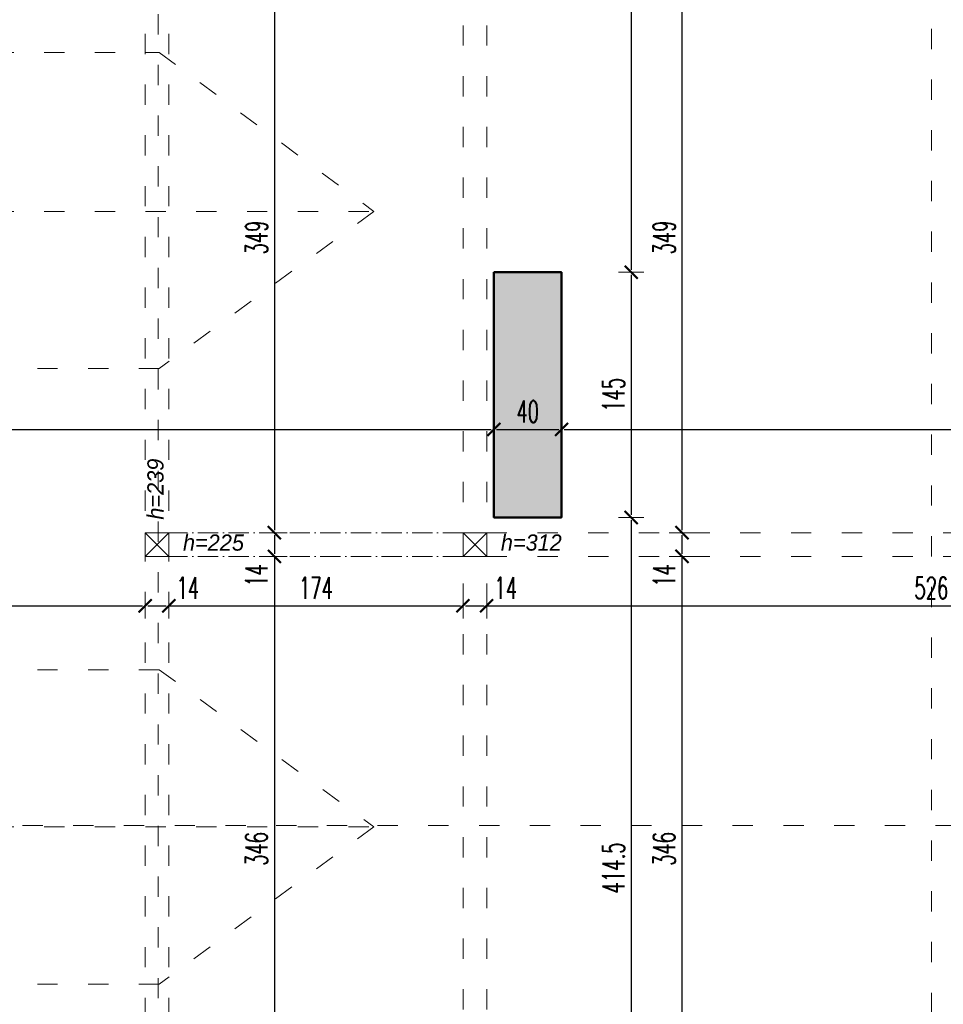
# Model space of a CAD drawing. Header units: millimetres. Extents: x -221 to 149158, y -114258 to 0.
# Tile 198 of 219: x 113386 to 113932, y -52430 to -51848. Entities that reach past the tile are written whole.
import ezdxf
from ezdxf.enums import TextEntityAlignment as Align

# ---------------------------------------------------------------- set-up
doc = ezdxf.new("R2010")
doc.units = ezdxf.units.MM
doc.linetypes.add('ACAD_ISO03W100', pattern=[30, 12, -18])
doc.linetypes.add('ACAD_ISO10W100', pattern=[18, 12, -3, 0, -3])
doc.layers.get('0').update_dxf_attribs({"lineweight": 0})
for name, color, linetype, lineweight, true_color in [('A-przekrycieram.ART', 7, 'Continuous', 0, 0xffffff), ('instalacje_arch', 7, 'Continuous', 30, 0xd60000), ('siatka konstr..KF', 7, 'ACAD_ISO10W100', 5, 0x999999)]:
    doc.layers.add(name, color=color, linetype=linetype, lineweight=lineweight, true_color=true_color)
for name, color, linetype, lineweight in [('konstrukcja istn..KF', 252, 'Continuous', 15), ('opis..KF', 250, 'Continuous', 15), ('powierzchnie', 21, 'Continuous', 50), ('wymiar..KF', 12, 'Continuous', 5), ('wypełnienie istn..KF', 250, 'Continuous', 0), ('ściany ist..KF', 61, 'Continuous', 5)]:
    doc.layers.add(name, color=color, linetype=linetype, lineweight=lineweight)
doc.styles.add('ARCH', font='segoeuil.ttf')
doc.styles.add('DIM', font='simplex.shx', dxfattribs={"width": 0.6})
doc.dimstyles.new('100-STD', dxfattribs={"dimscale": 10, "dimtxt": 1.3, "dimasz": 0.15, "dimexe": 5, "dimexo": 10, "dimgap": 0.4, "dimtad": 1, "dimdec": 1, "dimrnd": 0.5, "dimdsep": 46, "dimtxsty": 'DIM', "dimblk": 'KR21', "dimcen": 1, "dimdle": 10, "dimse1": 1, "dimse2": 1, "dimclrd": 256, "dimclre": 256, "dimclrt": 256, "dimadec": 0, "dimazin": 0, "dimtfac": 1, "dimtdec": 1, "dimtmove": 2, "dimatfit": 3, "dimldrblk": 'KR21', "dimfxl": 1, "dimtvp": 5.6, "dimtolj": 1, "dimtzin": 2, "dimarcsym": 0})

# ---------------------------------------------------------------- blocks, each defined once
blk = doc.blocks.new('*U517')
at = {"layer": 'instalacje_arch', "color": 41, "linetype": 'ACAD_ISO03W100', "lineweight": 9, "true_color": 0xf4ee51}
blk.add_line((0, -2912.07), (0, -145), dxfattribs=at)
at = {"layer": 'instalacje_arch', "color": 41, "true_color": 0xf4ee51, "style": 'ARCH'}
for tag, p in [('P1', (0, 0)), ('P2', (0, -3057.07))]:
    blk.add_attdef(tag, text='', height=20, rotation=90, dxfattribs=at).set_placement(p, align=Align.MIDDLE_CENTER)
blk = doc.blocks.new('KR21')
at = {"ltscale": 100}
blk.add_line((0, -5), (0, 5), dxfattribs=at)
at = {"ltscale": 100, "const_width": 0.84}
blk.add_lwpolyline([(-2.5, -2.5), (2.58, 2.58)], dxfattribs=at)
blk = doc.blocks.new('*D690')
at = {"layer": 'Defpoints', "color": 0, "linetype": 'ByBlock', "transparency": 16777216}
for p in [(113661.96, -51802.29), (113661.96, -52151.29), (113777.42, -52151.29)]:
    blk.add_point(p, dxfattribs=at)
at = {"layer": 'wymiar..KF', "linetype": 'Continuous', "lineweight": -2, "transparency": 16777216}
blk.add_line((113777.42, -51803.79), (113777.42, -52149.79), dxfattribs=at)
at = {"layer": 'wymiar..KF', "linetype": 'ByBlock', "lineweight": -2, "transparency": 16777216, "xscale": 1.5, "yscale": 1.5, "zscale": 1.5}
for p, rotation in [((113777.42, -51802.29), 90), ((113777.42, -52151.29), 270)]:
    blk.add_blockref('KR21', p, dxfattribs=dict(at, rotation=rotation))
at = {"layer": 'wymiar..KF', "linetype": 'ByBlock', "transparency": 16777216, "insert": (113766.92, -51976.79), "char_height": 13, "attachment_point": 5, "rotation": 90, "style": 'DIM'}
blk.add_mtext('\\A1;349', dxfattribs=at)
blk = doc.blocks.new('*D691')
at = {"layer": 'Defpoints', "color": 0, "linetype": 'ByBlock', "transparency": 16777216}
for p in [(113661.96, -52151.29), (113661.96, -52165.29), (113777.42, -52165.29)]:
    blk.add_point(p, dxfattribs=at)
at = {"layer": 'wymiar..KF', "linetype": 'Continuous', "lineweight": -2, "transparency": 16777216}
for p, q in [((113777.42, -52152.79), (113777.42, -52163.79)), ((113777.42, -52165.29), (113777.42, -52186.31))]:
    blk.add_line(p, q, dxfattribs=at)
at = {"layer": 'wymiar..KF', "linetype": 'ByBlock', "lineweight": -2, "transparency": 16777216, "xscale": 1.5, "yscale": 1.5, "zscale": 1.5}
for p, rotation in [((113777.42, -52151.29), 90), ((113777.42, -52165.29), 270)]:
    blk.add_blockref('KR21', p, dxfattribs=dict(at, rotation=rotation))
at = {"layer": 'wymiar..KF', "linetype": 'ByBlock', "transparency": 16777216, "insert": (113766.92, -52176.55), "char_height": 13, "attachment_point": 5, "rotation": 90, "style": 'DIM'}
blk.add_mtext('\\A1;14', dxfattribs=at)
blk = doc.blocks.new('*D692')
at = {"layer": 'Defpoints', "color": 0, "linetype": 'ByBlock', "transparency": 16777216}
for p in [(113661.96, -52165.29), (113661.96, -52511.29), (113777.42, -52511.29)]:
    blk.add_point(p, dxfattribs=at)
at = {"layer": 'wymiar..KF', "linetype": 'Continuous', "lineweight": -2, "transparency": 16777216}
blk.add_line((113777.42, -52166.79), (113777.42, -52509.79), dxfattribs=at)
at = {"layer": 'wymiar..KF', "linetype": 'ByBlock', "lineweight": -2, "transparency": 16777216, "xscale": 1.5, "yscale": 1.5, "zscale": 1.5}
for p, rotation in [((113777.42, -52165.29), 90), ((113777.42, -52511.29), 270)]:
    blk.add_blockref('KR21', p, dxfattribs=dict(at, rotation=rotation))
at = {"layer": 'wymiar..KF', "linetype": 'ByBlock', "transparency": 16777216, "insert": (113766.92, -52338.29), "char_height": 13, "attachment_point": 5, "rotation": 90, "style": 'DIM'}
blk.add_mtext('\\A1;346', dxfattribs=at)
blk = doc.blocks.new('*D702')
at = {"layer": 'Defpoints', "color": 0, "linetype": 'ByBlock', "transparency": 16777216}
for p in [(113473.96, -51802.29), (113473.96, -52151.29), (113536.41, -52151.29)]:
    blk.add_point(p, dxfattribs=at)
at = {"layer": 'wymiar..KF', "linetype": 'Continuous', "lineweight": -2, "transparency": 16777216}
blk.add_line((113536.41, -51803.79), (113536.41, -52149.79), dxfattribs=at)
at = {"layer": 'wymiar..KF', "linetype": 'ByBlock', "lineweight": -2, "transparency": 16777216, "xscale": 1.5, "yscale": 1.5, "zscale": 1.5}
for p, rotation in [((113536.41, -51802.29), 90), ((113536.41, -52151.29), 270)]:
    blk.add_blockref('KR21', p, dxfattribs=dict(at, rotation=rotation))
at = {"layer": 'wymiar..KF', "linetype": 'ByBlock', "transparency": 16777216, "insert": (113525.91, -51976.79), "char_height": 13, "attachment_point": 5, "rotation": 90, "style": 'DIM'}
blk.add_mtext('\\A1;349', dxfattribs=at)
blk = doc.blocks.new('*D703')
at = {"layer": 'Defpoints', "color": 0, "linetype": 'ByBlock', "lineweight": 40, "transparency": 16777216}
for p in [(113473.96, -52151.29), (113473.96, -52165.29), (113536.41, -52165.29)]:
    blk.add_point(p, dxfattribs=at)
at = {"layer": 'wymiar..KF', "linetype": 'Continuous', "lineweight": -2, "transparency": 16777216}
for p, q in [((113536.41, -52152.79), (113536.41, -52163.79)), ((113536.41, -52165.29), (113536.41, -52186.31))]:
    blk.add_line(p, q, dxfattribs=at)
at = {"layer": 'wymiar..KF', "linetype": 'ByBlock', "lineweight": -2, "transparency": 16777216, "xscale": 1.5, "yscale": 1.5, "zscale": 1.5}
for p, rotation in [((113536.41, -52151.29), 90), ((113536.41, -52165.29), 270)]:
    blk.add_blockref('KR21', p, dxfattribs=dict(at, rotation=rotation))
at = {"layer": 'wymiar..KF', "linetype": 'ByBlock', "transparency": 16777216, "insert": (113525.91, -52176.55), "char_height": 13, "attachment_point": 5, "rotation": 90, "style": 'DIM'}
blk.add_mtext('\\A1;14', dxfattribs=at)
blk = doc.blocks.new('*D704')
at = {"layer": 'Defpoints', "color": 0, "linetype": 'ByBlock', "transparency": 16777216}
for p in [(113473.96, -52165.29), (113473.96, -52511.29), (113536.41, -52511.29)]:
    blk.add_point(p, dxfattribs=at)
at = {"layer": 'wymiar..KF', "linetype": 'Continuous', "lineweight": -2, "transparency": 16777216}
blk.add_line((113536.41, -52166.79), (113536.41, -52509.79), dxfattribs=at)
at = {"layer": 'wymiar..KF', "linetype": 'ByBlock', "lineweight": -2, "transparency": 16777216, "xscale": 1.5, "yscale": 1.5, "zscale": 1.5}
for p, rotation in [((113536.41, -52165.29), 90), ((113536.41, -52511.29), 270)]:
    blk.add_blockref('KR21', p, dxfattribs=dict(at, rotation=rotation))
at = {"layer": 'wymiar..KF', "linetype": 'ByBlock', "transparency": 16777216, "insert": (113525.91, -52338.29), "char_height": 13, "attachment_point": 5, "rotation": 90, "style": 'DIM'}
blk.add_mtext('\\A1;346', dxfattribs=at)
blk = doc.blocks.new('*D708')
at = {"layer": 'Defpoints', "color": 0, "linetype": 'ByBlock', "transparency": 16777216}
for p in [(113459.96, -52165.29), (113070.21, -52185.79), (113459.96, -52194.5)]:
    blk.add_point(p, dxfattribs=at)
at = {"layer": 'wymiar..KF', "linetype": 'Continuous', "lineweight": -2, "transparency": 16777216}
blk.add_line((113071.71, -52194.5), (113458.46, -52194.5), dxfattribs=at)
at = {"layer": 'wymiar..KF', "linetype": 'ByBlock', "lineweight": -2, "transparency": 16777216, "xscale": 1.5, "yscale": 1.5, "zscale": 1.5, "rotation": 180}
blk.add_blockref('KR21', (113070.21, -52194.5), dxfattribs=at)
at = {"layer": 'wymiar..KF', "linetype": 'ByBlock', "lineweight": -2, "transparency": 16777216, "xscale": 1.5, "yscale": 1.5, "zscale": 1.5}
blk.add_blockref('KR21', (113459.96, -52194.5), dxfattribs=at)
at = {"layer": 'wymiar..KF', "linetype": 'ByBlock', "transparency": 16777216, "insert": (113265.08, -52184), "char_height": 13, "attachment_point": 5, "style": 'DIM'}
blk.add_mtext('\\A1;390', dxfattribs=at)
blk = doc.blocks.new('*D709')
at = {"layer": 'Defpoints', "color": 0, "linetype": 'ByBlock', "transparency": 16777216}
for p in [(113459.96, -52165.29), (113473.96, -52165.29), (113473.96, -52194.5)]:
    blk.add_point(p, dxfattribs=at)
at = {"layer": 'wymiar..KF', "linetype": 'Continuous', "lineweight": -2, "transparency": 16777216}
for p, q in [((113461.46, -52194.5), (113472.46, -52194.5)), ((113473.96, -52194.5), (113494.97, -52194.5))]:
    blk.add_line(p, q, dxfattribs=at)
at = {"layer": 'wymiar..KF', "linetype": 'ByBlock', "lineweight": -2, "transparency": 16777216, "xscale": 1.5, "yscale": 1.5, "zscale": 1.5, "rotation": 180}
blk.add_blockref('KR21', (113459.96, -52194.5), dxfattribs=at)
at = {"layer": 'wymiar..KF', "linetype": 'ByBlock', "lineweight": -2, "transparency": 16777216, "xscale": 1.5, "yscale": 1.5, "zscale": 1.5}
blk.add_blockref('KR21', (113473.96, -52194.5), dxfattribs=at)
at = {"layer": 'wymiar..KF', "linetype": 'ByBlock', "transparency": 16777216, "insert": (113485.21, -52184), "char_height": 13, "attachment_point": 5, "style": 'DIM'}
blk.add_mtext('\\A1;14', dxfattribs=at)
blk = doc.blocks.new('*D710')
at = {"layer": 'Defpoints', "color": 0, "linetype": 'ByBlock', "transparency": 16777216}
for p in [(113473.96, -52165.29), (113647.96, -52165.29), (113647.96, -52194.5)]:
    blk.add_point(p, dxfattribs=at)
at = {"layer": 'wymiar..KF', "linetype": 'Continuous', "lineweight": -2, "transparency": 16777216}
blk.add_line((113475.46, -52194.5), (113646.46, -52194.5), dxfattribs=at)
at = {"layer": 'wymiar..KF', "linetype": 'ByBlock', "lineweight": -2, "transparency": 16777216, "xscale": 1.5, "yscale": 1.5, "zscale": 1.5, "rotation": 180}
blk.add_blockref('KR21', (113473.96, -52194.5), dxfattribs=at)
at = {"layer": 'wymiar..KF', "linetype": 'ByBlock', "lineweight": -2, "transparency": 16777216, "xscale": 1.5, "yscale": 1.5, "zscale": 1.5}
blk.add_blockref('KR21', (113647.96, -52194.5), dxfattribs=at)
at = {"layer": 'wymiar..KF', "linetype": 'ByBlock', "transparency": 16777216, "insert": (113560.96, -52184), "char_height": 13, "attachment_point": 5, "style": 'DIM'}
blk.add_mtext('\\A1;174', dxfattribs=at)
blk = doc.blocks.new('*D711')
at = {"layer": 'Defpoints', "color": 0, "linetype": 'ByBlock', "transparency": 16777216}
for p in [(113647.96, -52165.29), (113661.96, -52165.29), (113661.96, -52194.5)]:
    blk.add_point(p, dxfattribs=at)
at = {"layer": 'wymiar..KF', "linetype": 'Continuous', "lineweight": -2, "transparency": 16777216}
for p, q in [((113649.46, -52194.5), (113660.46, -52194.5)), ((113661.96, -52194.5), (113682.97, -52194.5))]:
    blk.add_line(p, q, dxfattribs=at)
at = {"layer": 'wymiar..KF', "linetype": 'ByBlock', "lineweight": -2, "transparency": 16777216, "xscale": 1.5, "yscale": 1.5, "zscale": 1.5, "rotation": 180}
blk.add_blockref('KR21', (113647.96, -52194.5), dxfattribs=at)
at = {"layer": 'wymiar..KF', "linetype": 'ByBlock', "lineweight": -2, "transparency": 16777216, "xscale": 1.5, "yscale": 1.5, "zscale": 1.5}
blk.add_blockref('KR21', (113661.96, -52194.5), dxfattribs=at)
at = {"layer": 'wymiar..KF', "linetype": 'ByBlock', "transparency": 16777216, "insert": (113673.21, -52184), "char_height": 13, "attachment_point": 5, "style": 'DIM'}
blk.add_mtext('\\A1;14', dxfattribs=at)
blk = doc.blocks.new('*D712')
at = {"layer": 'Defpoints', "color": 0, "linetype": 'ByBlock', "lineweight": 40, "transparency": 16777216}
for p in [(113661.96, -52165.29), (114187.96, -52165.29), (114187.96, -52194.5)]:
    blk.add_point(p, dxfattribs=at)
at = {"layer": 'wymiar..KF', "linetype": 'Continuous', "lineweight": -2, "transparency": 16777216}
blk.add_line((113663.46, -52194.5), (114186.46, -52194.5), dxfattribs=at)
at = {"layer": 'wymiar..KF', "linetype": 'ByBlock', "lineweight": -2, "transparency": 16777216, "xscale": 1.5, "yscale": 1.5, "zscale": 1.5, "rotation": 180}
blk.add_blockref('KR21', (113661.96, -52194.5), dxfattribs=at)
at = {"layer": 'wymiar..KF', "linetype": 'ByBlock', "lineweight": -2, "transparency": 16777216, "xscale": 1.5, "yscale": 1.5, "zscale": 1.5}
blk.add_blockref('KR21', (114187.96, -52194.5), dxfattribs=at)
at = {"layer": 'wymiar..KF', "linetype": 'ByBlock', "transparency": 16777216, "insert": (113924.96, -52184), "char_height": 13, "attachment_point": 5, "style": 'DIM'}
blk.add_mtext('\\A1;526', dxfattribs=at)
blk = doc.blocks.new('*D718')
at = {"layer": 'Defpoints', "color": 0, "linetype": 'ByBlock', "transparency": 16777216}
for p in [(113666.21, -52090.2), (113070.21, -52104.34), (113666.21, -52104.34)]:
    blk.add_point(p, dxfattribs=at)
at = {"layer": 'wymiar..KF', "linetype": 'Continuous', "lineweight": -2, "transparency": 16777216}
blk.add_line((113071.71, -52090.2), (113664.71, -52090.2), dxfattribs=at)
at = {"layer": 'wymiar..KF', "linetype": 'ByBlock', "lineweight": -2, "transparency": 16777216, "xscale": 1.5, "yscale": 1.5, "zscale": 1.5, "rotation": 180}
blk.add_blockref('KR21', (113070.21, -52090.2), dxfattribs=at)
at = {"layer": 'wymiar..KF', "linetype": 'ByBlock', "lineweight": -2, "transparency": 16777216, "xscale": 1.5, "yscale": 1.5, "zscale": 1.5}
blk.add_blockref('KR21', (113666.21, -52090.2), dxfattribs=at)
at = {"layer": 'wymiar..KF', "linetype": 'ByBlock', "transparency": 16777216, "insert": (113368.21, -52079.7), "char_height": 13, "attachment_point": 5, "style": 'DIM'}
blk.add_mtext('\\A1;596', dxfattribs=at)
blk = doc.blocks.new('*D719')
at = {"layer": 'Defpoints', "color": 0, "linetype": 'ByBlock', "transparency": 16777216}
for p in [(113706.21, -51997.29), (113706.21, -52090.2), (113666.21, -52104.34)]:
    blk.add_point(p, dxfattribs=at)
at = {"layer": 'wymiar..KF', "linetype": 'Continuous', "lineweight": -2, "transparency": 16777216}
blk.add_line((113667.71, -52090.2), (113704.71, -52090.2), dxfattribs=at)
at = {"layer": 'wymiar..KF', "linetype": 'ByBlock', "lineweight": -2, "transparency": 16777216, "xscale": 1.5, "yscale": 1.5, "zscale": 1.5, "rotation": 180}
blk.add_blockref('KR21', (113666.21, -52090.2), dxfattribs=at)
at = {"layer": 'wymiar..KF', "linetype": 'ByBlock', "lineweight": -2, "transparency": 16777216, "xscale": 1.5, "yscale": 1.5, "zscale": 1.5}
blk.add_blockref('KR21', (113706.21, -52090.2), dxfattribs=at)
at = {"layer": 'wymiar..KF', "linetype": 'ByBlock', "transparency": 16777216, "insert": (113686.21, -52079.7), "char_height": 13, "attachment_point": 5, "style": 'DIM'}
blk.add_mtext('\\A1;40', dxfattribs=at)
blk = doc.blocks.new('*D720')
at = {"layer": 'Defpoints', "color": 0, "linetype": 'ByBlock', "transparency": 16777216}
for p in [(113706.21, -51997.29), (114202.71, -52090.2), (114202.71, -52201.29)]:
    blk.add_point(p, dxfattribs=at)
at = {"layer": 'wymiar..KF', "linetype": 'Continuous', "lineweight": -2, "transparency": 16777216}
blk.add_line((113707.71, -52090.2), (114201.21, -52090.2), dxfattribs=at)
at = {"layer": 'wymiar..KF', "linetype": 'ByBlock', "lineweight": -2, "transparency": 16777216, "xscale": 1.5, "yscale": 1.5, "zscale": 1.5, "rotation": 180}
blk.add_blockref('KR21', (113706.21, -52090.2), dxfattribs=at)
at = {"layer": 'wymiar..KF', "linetype": 'ByBlock', "lineweight": -2, "transparency": 16777216, "xscale": 1.5, "yscale": 1.5, "zscale": 1.5}
blk.add_blockref('KR21', (114202.71, -52090.2), dxfattribs=at)
at = {"layer": 'wymiar..KF', "linetype": 'ByBlock', "transparency": 16777216, "insert": (113954.46, -52079.7), "char_height": 13, "attachment_point": 5, "style": 'DIM'}
blk.add_mtext('\\A1;496.5', dxfattribs=at)
blk = doc.blocks.new('*D738')
at = {"layer": 'Defpoints', "color": 0, "linetype": 'ByBlock', "transparency": 16777216}
for p in [(113633.21, -51649.79), (113666.21, -51997.29), (113747.48, -51997.29)]:
    blk.add_point(p, dxfattribs=at)
at = {"layer": 'wymiar..KF', "linetype": 'Continuous', "lineweight": -2, "transparency": 16777216}
blk.add_line((113747.48, -51651.29), (113747.48, -51995.79), dxfattribs=at)
at = {"layer": 'wymiar..KF', "linetype": 'ByBlock', "lineweight": -2, "transparency": 16777216, "xscale": 1.5, "yscale": 1.5, "zscale": 1.5}
for p, rotation in [((113747.48, -51649.79), 90), ((113747.48, -51997.29), 270)]:
    blk.add_blockref('KR21', p, dxfattribs=dict(at, rotation=rotation))
at = {"layer": 'wymiar..KF', "linetype": 'ByBlock', "transparency": 16777216, "insert": (113736.98, -51823.54), "char_height": 13, "attachment_point": 5, "rotation": 90, "style": 'DIM'}
blk.add_mtext('\\A1;347.5', dxfattribs=at)
blk = doc.blocks.new('*D739')
at = {"layer": 'Defpoints', "color": 0, "linetype": 'ByBlock', "transparency": 16777216}
for p in [(113666.21, -51997.29), (113666.21, -52142.29), (113747.48, -52142.29)]:
    blk.add_point(p, dxfattribs=at)
at = {"layer": 'wymiar..KF', "linetype": 'Continuous', "lineweight": -2, "transparency": 16777216}
blk.add_line((113747.48, -51998.79), (113747.48, -52140.79), dxfattribs=at)
at = {"layer": 'wymiar..KF', "linetype": 'ByBlock', "lineweight": -2, "transparency": 16777216, "xscale": 1.5, "yscale": 1.5, "zscale": 1.5}
for p, rotation in [((113747.48, -51997.29), 90), ((113747.48, -52142.29), 270)]:
    blk.add_blockref('KR21', p, dxfattribs=dict(at, rotation=rotation))
at = {"layer": 'wymiar..KF', "linetype": 'ByBlock', "transparency": 16777216, "insert": (113736.98, -52069.79), "char_height": 13, "attachment_point": 5, "rotation": 90, "style": 'DIM'}
blk.add_mtext('\\A1;145', dxfattribs=at)
blk = doc.blocks.new('*D740')
at = {"layer": 'Defpoints', "color": 0, "linetype": 'ByBlock', "transparency": 16777216}
for p in [(113666.21, -52142.29), (113640.71, -52556.79), (113747.48, -52556.79)]:
    blk.add_point(p, dxfattribs=at)
at = {"layer": 'wymiar..KF', "linetype": 'Continuous', "lineweight": -2, "transparency": 16777216}
blk.add_line((113747.48, -52143.79), (113747.48, -52555.29), dxfattribs=at)
at = {"layer": 'wymiar..KF', "linetype": 'ByBlock', "lineweight": -2, "transparency": 16777216, "xscale": 1.5, "yscale": 1.5, "zscale": 1.5}
for p, rotation in [((113747.48, -52142.29), 90), ((113747.48, -52556.79), 270)]:
    blk.add_blockref('KR21', p, dxfattribs=dict(at, rotation=rotation))
at = {"layer": 'wymiar..KF', "linetype": 'ByBlock', "transparency": 16777216, "insert": (113736.98, -52349.54), "char_height": 13, "attachment_point": 5, "rotation": 90, "style": 'DIM'}
blk.add_mtext('\\A1;414.5', dxfattribs=at)
blk = doc.blocks.new('*D848')
at = {"layer": 'Defpoints', "color": 0, "linetype": 'ByBlock', "lineweight": 40, "transparency": 16777216}
for p in [(113573.21, 0), (114782.21, -53033.29), (114782.21, -53084.83)]:
    blk.add_point(p, dxfattribs=at)
at = {"layer": 'wymiar..KF', "linetype": 'Continuous', "lineweight": -2, "transparency": 16777216}
blk.add_line((113574.71, -53084.83), (114780.71, -53084.83), dxfattribs=at)
at = {"layer": 'wymiar..KF', "linetype": 'ByBlock', "lineweight": -2, "transparency": 16777216, "xscale": 1.5, "yscale": 1.5, "zscale": 1.5, "rotation": 180}
blk.add_blockref('KR21', (113573.21, -53084.83), dxfattribs=at)
at = {"layer": 'wymiar..KF', "linetype": 'ByBlock', "lineweight": -2, "transparency": 16777216, "xscale": 1.5, "yscale": 1.5, "zscale": 1.5}
blk.add_blockref('KR21', (114782.21, -53084.83), dxfattribs=at)
at = {"layer": 'wymiar..KF', "linetype": 'ByBlock', "transparency": 16777216, "insert": (114177.71, -53074.33), "char_height": 13, "attachment_point": 5, "style": 'DIM'}
blk.add_mtext('\\A1;1209', dxfattribs=at)
blk = doc.blocks.new('*U1228')
at = {"layer": 'instalacje_arch', "color": 41, "linetype": 'ACAD_ISO03W100', "lineweight": 9, "true_color": 0xf4ee51}
blk.add_line((0, -4093.66), (0, -145), dxfattribs=at)
at = {"layer": 'instalacje_arch', "color": 41, "true_color": 0xf4ee51, "style": 'ARCH'}
for tag, p in [('P1', (0, 0)), ('P2', (0, -4238.66))]:
    blk.add_attdef(tag, text='', height=20, rotation=180, dxfattribs=at).set_placement(p, align=Align.MIDDLE_CENTER)
blk = doc.blocks.new('*U1674')
at = {"layer": 'A-przekrycieram.ART'}
h = blk.add_hatch(color=256, dxfattribs=at)
h.dxf.hatch_style = 1
h.paths.add_polyline_path([(0, 4200), (5940, 4200), (5940, 0), (0, 0)])
h.paths.add_polyline_path([(200, 4100), (5840, 4100), (5840, 100), (200, 100)], flags=16)

msp = doc.modelspace()

# ---------------------------------------------------------------- hatches: boundary and pattern name
at = {"layer": 'wypełnienie istn..KF', "true_color": 0xc8c8c8}
h = msp.add_hatch(color=9, dxfattribs=at)
h.dxf.hatch_style = 1
h.paths.add_polyline_path([(109348.87, -51958.27), (109145.87, -51958.27), (109145.87, -52014.27), (109348.87, -52014.27)])
h.paths.add_polyline_path([(108725.32, -51959.29), (108621.32, -51959.29), (108621.32, -52000.29), (108725.32, -52000.29)])
h.paths.add_polyline_path([(108998.17, -52398.53), (108957.17, -52398.53), (108957.17, -52551.55), (108998.17, -52551.55)])
h.paths.add_polyline_path([(108998.17, -52655.53), (108957.17, -52655.55), (108957.17, -52723.55), (108998.17, -52723.55)])
h.paths.add_polyline_path([(108863.32, -54276.32), (108751.32, -54276.32), (108751.32, -54317.32), (108863.32, -54317.32)])
h.paths.add_polyline_path([(109637.67, -54179.3), (109597.17, -54179.3), (109597.17, -54323.3), (109637.67, -54323.3)])
h.paths.add_polyline_path([(110336.67, -54138.8), (110193.67, -54138.8), (110193.67, -54179.3), (110336.67, -54179.3)])
h.paths.add_polyline_path([(110350.67, -54276.3), (110310.17, -54276.3), (110310.17, -54453.3), (110350.67, -54453.3)])
h.paths.add_polyline_path([(110887.67, -53328.29), (110845.17, -53328.29), (110845.17, -53570.29), (110887.67, -53570.29)])
h.paths.add_polyline_path([(114746.21, -54131.79), (114635.21, -54131.79), (114635.21, -54172.29), (114746.21, -54172.29)])
h.paths.add_polyline_path([(113640.71, -52556.79), (113464.71, -52556.79), (113464.71, -52597.29), (113640.71, -52597.29)])
h.paths.add_polyline_path([(113297.71, -52556.79), (113120.71, -52556.79), (113120.71, -52597.29), (113297.71, -52597.29)])
h.paths.add_polyline_path([(114216.71, -52804.79), (114176.21, -52804.79), (114176.21, -53010.79), (114216.71, -53010.79)])
h.paths.add_polyline_path([(114347.71, -52201.29), (114202.71, -52201.29), (114202.71, -52242.79), (114347.71, -52242.79)])
h.paths.add_polyline_path([(113706.21, -51997.29), (113666.21, -51997.29), (113666.21, -52142.29), (113706.21, -52142.29)])
h.paths.add_polyline_path([(113633.21, -51609.29), (113556.21, -51609.29), (113556.21, -51649.79), (113633.21, -51649.79)])
h.paths.add_polyline_path([(113449.21, -51609.29), (113337.21, -51609.29), (113337.21, -51649.79), (113449.21, -51649.79)])
at = {"layer": 'wypełnienie istn..KF', "linetype": 'ByBlock', "true_color": 0xc7c8ca}
h = msp.add_hatch(color=9, dxfattribs=at)
h.dxf.hatch_style = 1
h.paths.add_polyline_path([(114202.71, -52242.79), (114347.71, -52242.79), (114347.71, -52201.29), (114202.71, -52201.29)])
h.paths.add_polyline_path([(113666.21, -52142.29), (113706.21, -52142.29), (113706.21, -51997.29), (113666.21, -51997.29)])

# ---------------------------------------------------------------- linework, layer by layer
at = {"linetype": 'ACAD_ISO03W100'}
for p, q in [((113924.96, -51283.29), (113924.96, -53891.79)), ((113459.96, -52978.29), (113459.96, -51409.29)), ((113473.96, -52978.29), (113473.96, -51409.29)), ((113647.96, -53573.29), (113647.96, -51409.29)), ((113661.96, -53573.29), (113661.96, -51409.29)), ((113070.21, -51867.29), (113468.22, -51867.29)), ((113468.22, -51867.29), (113595.21, -51961.29)), ((113070.21, -51961.29), (113595.21, -51961.29)), ((113595.21, -51961.29), (113468.22, -52054.29)), ((113468.22, -52054.29), (113070.21, -52054.29)), ((113661.96, -52151.29), (114187.96, -52151.29)), ((113661.96, -52165.29), (114187.96, -52165.29)), ((113468.22, -52232.29), (113070.21, -52232.29)), ((113468.22, -52232.29), (113595.21, -52325.29)), ((113070.21, -52325.29), (113595.21, -52325.29)), ((113595.21, -52325.29), (113468.22, -52418.29)), ((113468.22, -52418.29), (113070.21, -52418.29))]:
    msp.add_line(p, q, dxfattribs=at)
at = {"linetype": 'ByBlock'}
msp.add_lwpolyline([(113666.21, -52142.29), (113706.21, -52142.29), (113706.21, -51997.29), (113666.21, -51997.29)], close=True, dxfattribs=at)
at = {"layer": 'konstrukcja istn..KF'}
for p, q in [((113459.96, -52151.29), (113473.96, -52165.29)), ((113459.96, -52165.29), (113473.96, -52151.29)), ((113647.96, -52151.29), (113661.96, -52165.29)), ((113647.96, -52165.29), (113661.96, -52151.29))]:
    msp.add_line(p, q, dxfattribs=at)
at = {"layer": 'konstrukcja istn..KF', "color": 18, "true_color": 0x000000}
for points in [[(113459.96, -52151.29), (113473.96, -52151.29), (113473.96, -52165.29), (113459.96, -52165.29), (113459.96, -52151.29)], [(113647.96, -52151.29), (113661.96, -52151.29), (113661.96, -52165.29), (113647.96, -52165.29), (113647.96, -52151.29)]]:
    msp.add_lwpolyline(points, dxfattribs=at)
at = {"layer": 'powierzchnie', "linetype": 'ByBlock'}
msp.add_lwpolyline([(113666.21, -51997.29), (113706.21, -51997.29), (113706.21, -52142.29), (113666.21, -52142.29), (113666.21, -51997.29)], dxfattribs=at)
at = {"layer": 'siatka konstr..KF', "color": 18, "lineweight": 9, "true_color": 0x000000}
for p, q in [((113647.96, -52151.29), (113473.96, -52151.29)), ((113647.96, -52165.29), (113473.96, -52165.29))]:
    msp.add_line(p, q, dxfattribs=at)
at = {"layer": 'ściany ist..KF', "linetype": 'ByBlock'}
for p, q in [((113666.21, -51997.29), (113706.21, -51997.29)), ((113666.21, -52142.29), (113666.21, -51997.29)), ((113706.21, -51997.29), (113706.21, -52142.29)), ((113706.21, -52142.29), (113666.21, -52142.29))]:
    msp.add_line(p, q, dxfattribs=at)

# ---------------------------------------------------------------- block references
at = {"xscale": 2, "yscale": 2, "zscale": 2}
msp.add_blockref('*U1674', (106304.86, -56225.76), dxfattribs=at)
at = {"layer": 'instalacje_arch'}
msp.add_blockref('*U1228', (113467.57, -51212.97), dxfattribs=at)
at = {"layer": 'instalacje_arch', "color": 30, "true_color": 0xf26722, "rotation": 270}
msp.add_blockref('*U517', (115579.52, -52324.35), dxfattribs=at)

# ---------------------------------------------------------------- texts
at = {"layer": 'opis..KF', "insert": (113466.14, -52125.55), "char_height": 9.6, "attachment_point": 5, "rotation": 90, "style": 'ARCH'}
msp.add_mtext_dynamic_manual_height_columns('{\\fCentury Gothic|b0|i1|c238|p34;h=239}', width=156.7001, gutter_width=70, heights=[0], dxfattribs=at)
at = {"layer": 'opis..KF', "char_height": 9.6, "attachment_point": 5, "style": 'ARCH'}
for s, insert in [('{\\fCentury Gothic|b0|i1|c238|p34;h=225}', (113500.38, -52157.19)), ('{\\fCentury Gothic|b0|i1|c238|p34;h=312}', (113688.38, -52157.19))]:
    msp.add_mtext_dynamic_manual_height_columns(s, width=156.7001, gutter_width=70, heights=[0], dxfattribs=dict(at, insert=insert))

# ---------------------------------------------------------------- dimensions: what is measured, and where the dimension line sits
at = {"layer": 'wymiar..KF', "linetype": 'ByBlock'}
for base, p1, p2, override, picture, middle in [((114782.21, -53084.83), (113573.21, 0), (114782.21, -53033.29), {"dimfxl": 8, "dimfxlon": 1}, '*D848', (114177.71, -53074.33)), ((113706.21, -52090.2), (113666.21, -52104.34), (113706.21, -51997.29), {"dimfxl": 8, "dimfxlon": 1}, '*D719', (113686.21, -52079.7)), ((114202.71, -52090.2), (113706.21, -51997.29), (114202.71, -52201.29), {"dimfxl": 8, "dimfxlon": 1}, '*D720', (113954.46, -52079.7)), ((113666.21, -52090.2), (113070.21, -52104.34), (113666.21, -52104.34), {"dimfxl": 8, "dimfxlon": 1}, '*D718', (113368.21, -52079.7)), ((113459.95699402, -52194.50297226), (113070.20699402, -52185.79038961), (113459.95699402, -52165.29321043), {"dimfxl": 8, "dimfxlon": 1}, '*D708', (113265.08199402, -52184.00297226)), ((113473.96, -52194.5), (113459.96, -52165.29), (113473.96, -52165.29), {"dimtmove": 0, "dimfxl": 8, "dimfxlon": 1}, '*D709', (113485.21, -52184)), ((113647.96, -52194.5), (113473.96, -52165.29), (113647.96, -52165.29), {"dimfxl": 8, "dimfxlon": 1}, '*D710', (113560.96, -52184)), ((113661.96, -52194.5), (113647.96, -52165.29), (113661.96, -52165.29), {"dimtmove": 0, "dimfxl": 8, "dimfxlon": 1}, '*D711', (113673.21, -52184)), ((114187.96, -52194.5), (113661.96, -52165.29), (114187.96, -52165.29), {"dimfxl": 8, "dimfxlon": 1}, '*D712', (113924.96, -52184))]:
    dim = msp.add_linear_dim(base=base, p1=p1, p2=p2, dimstyle='100-STD', override=override, dxfattribs=at)
    dim.commit()
    dim.dimension.update_dxf_attribs({"geometry": picture, "text_midpoint": middle})
for base, p1, p2, override, picture, middle in [((113747.48, -51997.29), (113633.21, -51649.79), (113666.21, -51997.29), {"dimfxl": 8, "dimfxlon": 1}, '*D738', (113736.98, -51823.54)), ((113536.41, -52151.29), (113473.96, -51802.29), (113473.96, -52151.29), {"dimfxl": 8, "dimfxlon": 1}, '*D702', (113525.91, -51976.79)), ((113777.42, -52151.29), (113661.96, -51802.29), (113661.96, -52151.29), {"dimfxl": 8, "dimfxlon": 1}, '*D690', (113766.92, -51976.79)), ((113747.48, -52142.29), (113666.21, -51997.29), (113666.21, -52142.29), {"dimfxl": 8, "dimfxlon": 1}, '*D739', (113736.98, -52069.79)), ((113747.48, -52556.79), (113666.21, -52142.29), (113640.71, -52556.79), {"dimfxl": 8, "dimfxlon": 1}, '*D740', (113736.98, -52349.54)), ((113536.41, -52165.29), (113473.96, -52151.29), (113473.96, -52165.29), {"dimtmove": 0, "dimfxl": 8, "dimfxlon": 1}, '*D703', (113525.91, -52176.55)), ((113777.42, -52165.29), (113661.96, -52151.29), (113661.96, -52165.29), {"dimtmove": 0, "dimfxl": 8, "dimfxlon": 1}, '*D691', (113766.92, -52176.55)), ((113536.41, -52511.29), (113473.96, -52165.29), (113473.96, -52511.29), {"dimfxl": 8, "dimfxlon": 1}, '*D704', (113525.91, -52338.29)), ((113777.42, -52511.29), (113661.96, -52165.29), (113661.96, -52511.29), {"dimfxl": 8, "dimfxlon": 1}, '*D692', (113766.92, -52338.29))]:
    dim = msp.add_linear_dim(base=base, p1=p1, p2=p2, angle=90, dimstyle='100-STD', override=override, dxfattribs=at)
    dim.commit()
    dim.dimension.update_dxf_attribs({"geometry": picture, "text_midpoint": middle})

doc.saveas('drawing.dxf')
